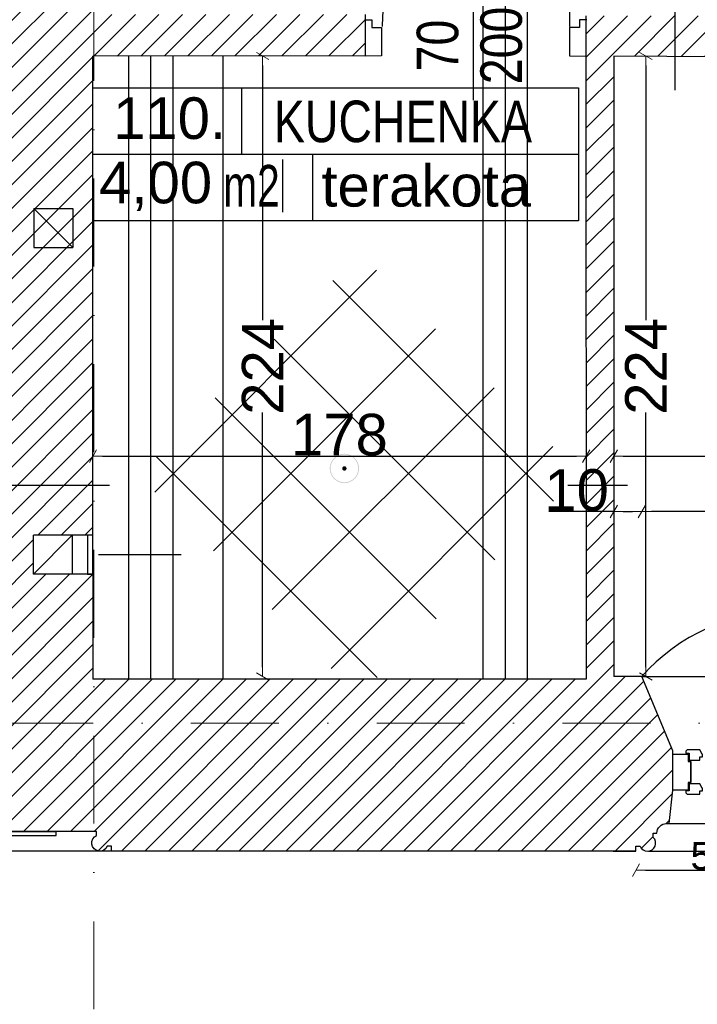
# Model space of a CAD drawing. Header units: millimetres. Extents: x 75999 to 132160, y -108895 to -89040.
# Tile 38 of 61: x 101700 to 104146, y -106036 to -102482. Entities that reach past the tile are written whole.
import ezdxf

# ---------------------------------------------------------------- set-up
doc = ezdxf.new("R2010")
doc.units = ezdxf.units.MM
doc.header["$MEASUREMENT"] = 0
doc.linetypes.add('Dot & Dashed', pattern=[670.277762, 317.5, -176.388889, 0, -176.388874])
for name, color, linetype in [('A-DRZWI', 7, 'Continuous'), ('A-OPISY-2', 7, 'Continuous'), ('A-OPISY-3', 7, 'Continuous'), ('A-WIDOK', 7, 'Continuous'), ('belki nad', 7, 'Continuous'), ('detalokna', 7, 'Continuous'), ('DIM MALY', 7, 'Continuous'), ('Drawing & Figure', 7, 'Continuous'), ('DRZWI', 7, 'Continuous'), ('Nowe_0', 7, 'Continuous'), ('Nowe_00 ZMIANY', 7, 'Continuous'), ('obwody#3', 7, 'Continuous'), ('OKNO_DETAL', 7, 'Continuous'), ('opisy inne', 7, 'Continuous'), ('OSIE', 7, 'Continuous'), ('POSADZKI', 7, 'Continuous'), ('SCIANY_KONSTR', 7, 'Continuous'), ('strop', 7, 'Continuous'), ('Structural - Bearing', 7, 'Continuous'), ('Structural - Grid', 7, 'Continuous'), ('WIDOK', 7, 'Continuous'), ('WYCIĄG', 7, 'Continuous')]:
    doc.layers.add(name, color=color, linetype=linetype)
doc.styles.add('STYL_AUTOMATYCZNY_1', font='arial.ttf')
doc.styles.add('STYL_AUTOMATYCZNY_2', font='arial.ttf')
doc.styles.add('STYL_AUTOMATYCZNY_4', font='arial.ttf', dxfattribs={"width": 0.8})
doc.styles.add('STYL_AUTOMATYCZNY_5', font='arial.ttf', dxfattribs={"width": 0.7})
doc.dimstyles.new('STYL_AUTOMATYCZNY__2', dxfattribs={"dimtxt": 100, "dimasz": 34.231941, "dimexe": 0.18, "dimexo": 0.0625, "dimgap": 0, "dimtad": 1, "dimtih": 1, "dimtoh": 1, "dimdec": 0, "dimlfac": 0.1, "dimzin": 0, "dimdsep": 46, "dimtxsty": 'STYL_AUTOMATYCZNY_2', "dimblk": 'ARROWHEAD_2', "dimblk1": 'ARROWHEAD_2', "dimblk2": 'ARROWHEAD_2', "dimcen": 0.09, "dimse1": 1, "dimse2": 1, "dimclrd": 5, "dimclre": 5, "dimclrt": 5, "dimadec": 0, "dimazin": 0, "dimtfac": 1, "dimtdec": 4, "dimtmove": 0, "dimatfit": 3, "dimfxl": 0, "dimtolj": 1, "dimtzin": 0, "dimarcsym": 0})
doc.dimstyles.new('STYL_AUTOMATYCZNY__3', dxfattribs={"dimtxt": 150, "dimasz": 34.231941, "dimexe": 0.18, "dimexo": 0.0625, "dimgap": 0, "dimtad": 1, "dimtih": 1, "dimtoh": 1, "dimdec": 0, "dimlfac": 0.1, "dimzin": 0, "dimdsep": 46, "dimtxsty": 'STYL_AUTOMATYCZNY_2', "dimblk": 'ARROWHEAD_2', "dimblk1": 'ARROWHEAD_2', "dimblk2": 'ARROWHEAD_2', "dimcen": 0.09, "dimse1": 1, "dimse2": 1, "dimclrd": 5, "dimclre": 5, "dimclrt": 1, "dimadec": 0, "dimazin": 0, "dimtfac": 1, "dimtdec": 4, "dimtmove": 0, "dimatfit": 3, "dimfxl": 0, "dimtolj": 1, "dimtzin": 0, "dimarcsym": 0})
doc.dimstyles.new('STYL_AUTOMATYCZNY__4', dxfattribs={"dimtxt": 150, "dimasz": 34.231941, "dimexe": 0.18, "dimexo": 0.0625, "dimgap": 0, "dimtad": 1, "dimdec": 0, "dimlfac": 0.1, "dimzin": 0, "dimdsep": 46, "dimtxsty": 'STYL_AUTOMATYCZNY_2', "dimblk": 'ARROWHEAD_2', "dimblk1": 'ARROWHEAD_2', "dimblk2": 'ARROWHEAD_2', "dimcen": 0.09, "dimse1": 1, "dimse2": 1, "dimclrd": 5, "dimclre": 5, "dimclrt": 1, "dimadec": 0, "dimazin": 0, "dimtfac": 1, "dimtdec": 4, "dimtmove": 0, "dimatfit": 3, "dimfxl": 0, "dimtolj": 1, "dimtzin": 0, "dimarcsym": 0})
doc.dimstyles.new('STYL_AUTOMATYCZNY__7', dxfattribs={"dimtxt": 0.18, "dimasz": 91.2, "dimexe": 0.18, "dimexo": 0.0625, "dimgap": 0, "dimtad": 0, "dimtih": 1, "dimtoh": 1, "dimdec": 4, "dimzin": 0, "dimdsep": 46, "dimcen": 0.09, "dimadec": 0, "dimazin": 0, "dimtfac": 1, "dimtdec": 4, "dimtmove": 0, "dimatfit": 3, "dimldrblk": 'ARROWHEAD_11', "dimfxl": 0, "dimtolj": 1, "dimtzin": 0, "dimarcsym": 0})

# ---------------------------------------------------------------- blocks, each defined once
blk = doc.blocks.new('ARROWHEAD_2')
at = {"color": 0, "linetype": 'Continuous', "lineweight": 0}
for p, q in [((0, 0), (-1, 0)), ((-0.38, -0.66), (0.38, 0.66))]:
    blk.add_line(p, q, dxfattribs=at)
blk = doc.blocks.new('*D15')
at = {"layer": 'Defpoints', "color": 0}
for p in [(103924.3, -105483.1), (104474.1, -105551.7), (104474.1, -105666.5)]:
    blk.add_point(p, dxfattribs=at)
at = {"layer": 'obwody#3', "color": 5, "lineweight": -2}
blk.add_line((103958.5, -105551.7), (104439.9, -105551.7), dxfattribs=at)
at = {"layer": 'obwody#3', "color": 5, "lineweight": -2, "xscale": 34.23194115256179, "yscale": 34.23194115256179, "zscale": 34.23194115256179, "rotation": 180}
blk.add_blockref('ARROWHEAD_2', (103924.3, -105551.7), dxfattribs=at)
at = {"layer": 'obwody#3', "color": 5, "lineweight": -2, "xscale": 34.23194115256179, "yscale": 34.23194115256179, "zscale": 34.23194115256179}
blk.add_blockref('ARROWHEAD_2', (104474.1, -105551.7), dxfattribs=at)
at = {"layer": 'obwody#3', "color": 5, "insert": (104199, -105500.8), "char_height": 100, "attachment_point": 5, "style": 'STYL_AUTOMATYCZNY_2'}
blk.add_mtext('\\A1;55', dxfattribs=at)
blk = doc.blocks.new('*D77')
at = {"layer": 'Defpoints', "color": 0}
for p in [(103844.1, -102612.9), (103844.1, -104852.9), (103960.1, -104852.9)]:
    blk.add_point(p, dxfattribs=at)
at = {"layer": 'DIM MALY', "color": 5, "lineweight": -2}
for p, q in [((103960.1, -102647.1), (103960.1, -103566.6)), ((103960.1, -104818.6), (103960.1, -103899.9))]:
    blk.add_line(p, q, dxfattribs=at)
at = {"layer": 'DIM MALY', "color": 5, "lineweight": -2, "xscale": 34.23194115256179, "yscale": 34.23194115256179, "zscale": 34.23194115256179}
for p, rotation in [((103960.1, -102612.9), 90), ((103960.1, -104852.9), 270)]:
    blk.add_blockref('ARROWHEAD_2', p, dxfattribs=dict(at, rotation=rotation))
at = {"layer": 'DIM MALY', "color": 1, "insert": (103960.1, -103733.2), "char_height": 150, "attachment_point": 5, "rotation": 90, "style": 'STYL_AUTOMATYCZNY_2'}
blk.add_mtext('\\A1;224', dxfattribs=at)
blk = doc.blocks.new('*D209')
at = {"layer": 'Defpoints', "color": 0}
for p in [(103945.6, -104257.2), (103844.1, -104800.1), (103945.6, -104800.1)]:
    blk.add_point(p, dxfattribs=at)
at = {"layer": 'DIM MALY', "color": 5, "lineweight": -2}
for p, q in [((103809.9, -104257.2), (103609.6, -104257.2)), ((103844.1, -104257.2), (103809.9, -104257.2)), ((103878.3, -104257.2), (103911.4, -104257.2))]:
    blk.add_line(p, q, dxfattribs=at)
at = {"layer": 'DIM MALY', "color": 5, "lineweight": -2, "xscale": 34.23194115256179, "yscale": 34.23194115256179, "zscale": 34.23194115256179, "rotation": 180}
blk.add_blockref('ARROWHEAD_2', (103844.1, -104257.2), dxfattribs=at)
at = {"layer": 'DIM MALY', "color": 5, "lineweight": -2, "xscale": 34.23194115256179, "yscale": 34.23194115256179, "zscale": 34.23194115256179}
blk.add_blockref('ARROWHEAD_2', (103945.6, -104257.2), dxfattribs=at)
at = {"layer": 'DIM MALY', "color": 1, "insert": (103709.8, -104180.6), "char_height": 150, "attachment_point": 5, "style": 'STYL_AUTOMATYCZNY_2'}
blk.add_mtext('\\A1;10', dxfattribs=at)
blk = doc.blocks.new('*D226')
at = {"layer": 'Defpoints', "color": 0}
for p in [(106795.2, -104057.2), (106795.2, -104782.4), (103844.1, -104802.4)]:
    blk.add_point(p, dxfattribs=at)
at = {"layer": 'DIM MALY', "color": 5, "lineweight": -2}
blk.add_line((103878.3, -104057.2), (106761, -104057.2), dxfattribs=at)
at = {"layer": 'DIM MALY', "color": 5, "lineweight": -2, "xscale": 34.23194115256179, "yscale": 34.23194115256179, "zscale": 34.23194115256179, "rotation": 180}
blk.add_blockref('ARROWHEAD_2', (103844.1, -104057.2), dxfattribs=at)
at = {"layer": 'DIM MALY', "color": 5, "lineweight": -2, "xscale": 34.23194115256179, "yscale": 34.23194115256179, "zscale": 34.23194115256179}
blk.add_blockref('ARROWHEAD_2', (106795.2, -104057.2), dxfattribs=at)
at = {"layer": 'DIM MALY', "color": 1, "insert": (105319.3, -103980.6), "char_height": 150, "attachment_point": 5, "style": 'STYL_AUTOMATYCZNY_2'}
blk.add_mtext('\\A1;295', dxfattribs=at)
blk = doc.blocks.new('*D303')
at = {"layer": 'Defpoints', "color": 0}
for p in [(103945.6, -104257.2), (103945.6, -104530.1), (104994.1, -104516.4)]:
    blk.add_point(p, dxfattribs=at)
at = {"layer": 'DIM MALY', "color": 5, "lineweight": -2}
blk.add_line((104959.9, -104257.2), (103979.8, -104257.2), dxfattribs=at)
at = {"layer": 'DIM MALY', "color": 5, "lineweight": -2, "xscale": 34.23194115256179, "yscale": 34.23194115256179, "zscale": 34.23194115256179, "rotation": 180}
blk.add_blockref('ARROWHEAD_2', (103945.6, -104257.2), dxfattribs=at)
at = {"layer": 'DIM MALY', "color": 5, "lineweight": -2, "xscale": 34.23194115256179, "yscale": 34.23194115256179, "zscale": 34.23194115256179}
blk.add_blockref('ARROWHEAD_2', (104994.1, -104257.2), dxfattribs=at)
at = {"layer": 'DIM MALY', "color": 1, "insert": (104469.5, -104180.6), "char_height": 150, "attachment_point": 5, "style": 'STYL_AUTOMATYCZNY_2'}
blk.add_mtext('\\A1;105', dxfattribs=at)
blk = doc.blocks.new('*D330')
at = {"layer": 'Defpoints', "color": 0}
for p in [(103744.1, -104057.2), (101964.1, -104833.6), (103744.1, -104832.4)]:
    blk.add_point(p, dxfattribs=at)
at = {"layer": 'DIM MALY', "color": 5, "lineweight": -2}
blk.add_line((101998.3, -104057.2), (103709.9, -104057.2), dxfattribs=at)
at = {"layer": 'DIM MALY', "color": 5, "lineweight": -2, "xscale": 34.23194115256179, "yscale": 34.23194115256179, "zscale": 34.23194115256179, "rotation": 180}
blk.add_blockref('ARROWHEAD_2', (101964.1, -104057.2), dxfattribs=at)
at = {"layer": 'DIM MALY', "color": 5, "lineweight": -2, "xscale": 34.23194115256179, "yscale": 34.23194115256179, "zscale": 34.23194115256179}
blk.add_blockref('ARROWHEAD_2', (103744.1, -104057.2), dxfattribs=at)
at = {"layer": 'DIM MALY', "color": 1, "insert": (102853.7, -103980.6), "char_height": 150, "attachment_point": 5, "style": 'STYL_AUTOMATYCZNY_2'}
blk.add_mtext('\\A1;178', dxfattribs=at)
blk = doc.blocks.new('*D331')
at = {"layer": 'Defpoints', "color": 0}
for p in [(102460.7, -102612.9), (102460.7, -104852.9), (102576.7, -104852.9)]:
    blk.add_point(p, dxfattribs=at)
at = {"layer": 'DIM MALY', "color": 5, "lineweight": -2}
for p, q in [((102576.7, -102647.1), (102576.7, -103566.6)), ((102576.7, -104818.6), (102576.7, -103899.9))]:
    blk.add_line(p, q, dxfattribs=at)
at = {"layer": 'DIM MALY', "color": 5, "lineweight": -2, "xscale": 34.23194115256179, "yscale": 34.23194115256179, "zscale": 34.23194115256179}
for p, rotation in [((102576.7, -102612.9), 90), ((102576.7, -104852.9), 270)]:
    blk.add_blockref('ARROWHEAD_2', p, dxfattribs=dict(at, rotation=rotation))
at = {"layer": 'DIM MALY', "color": 1, "insert": (102576.7, -103733.2), "char_height": 150, "attachment_point": 5, "rotation": 90, "style": 'STYL_AUTOMATYCZNY_2'}
blk.add_mtext('\\A1;224', dxfattribs=at)
blk = doc.blocks.new('*D374')
at = {"layer": 'Defpoints', "color": 0}
for p in [(87564.1, -105009.4), (118544.1, -105413.4), (118544.1, -106621.5)]:
    blk.add_point(p, dxfattribs=at)
at = {"layer": 'DIM MALY', "color": 5, "lineweight": -2}
blk.add_line((87598.4, -106621.5), (118509.9, -106621.5), dxfattribs=at)
at = {"layer": 'DIM MALY', "color": 5, "lineweight": -2, "xscale": 34.23194115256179, "yscale": 34.23194115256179, "zscale": 34.23194115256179, "rotation": 180}
blk.add_blockref('ARROWHEAD_2', (87564.1, -106621.5), dxfattribs=at)
at = {"layer": 'DIM MALY', "color": 5, "lineweight": -2, "xscale": 34.23194115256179, "yscale": 34.23194115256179, "zscale": 34.23194115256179}
blk.add_blockref('ARROWHEAD_2', (118544.1, -106621.5), dxfattribs=at)
at = {"layer": 'DIM MALY', "color": 1, "insert": (103054.1, -106544.9), "char_height": 150, "attachment_point": 5, "style": 'STYL_AUTOMATYCZNY_2'}
blk.add_mtext('\\A1;3098', dxfattribs=at)
blk = doc.blocks.new('ARROWHEAD_11')
at = {"color": 0, "linetype": 'Continuous', "lineweight": 0}
blk.add_line((0, 0), (-1, 0), dxfattribs=at)
at = {"color": 0, "linetype": 'Continuous', "lineweight": 0, "const_width": 0.25, "flags": 128}
blk.add_lwpolyline([(-0.125, 0, 1), (0.125, 0, 1)], format="xyb", close=True, dxfattribs=at)

msp = doc.modelspace()

# ---------------------------------------------------------------- hatches: boundary and pattern name
at = {"layer": 'Drawing & Figure'}
h = msp.add_hatch(dxfattribs=at)
h.set_pattern_fill('Common_Brick_0001', color=256, style=0, pattern_type=2)
h.set_pattern_definition([(45, (0, 0), (-42.426407, 42.426407), [])])
h.paths.add_polyline_path([(99004.1, -105130.5), (99004.1, -105133.1), (99004.1, -105263.1), (99017.4, -105383.1), (99026.9, -105383.1, -0.383982), (99062.4, -105418.4), (99074.8, -105418.4), (99074.8, -105433.4, 1.205804), (99122.6, -105465.6), (99137.4, -105465.6), (99137.4, -105483.1), (99204.1, -105483.1), (100947.8, -105483.1), (101030.5, -105483.1), (101030.5, -105465.6), (101045.3, -105465.6, 0.263086), (101068.2, -105483.1), (101076.2, -105483.1, 0.761796), (101083.7, -105427), (101083.7, -105412.2), (101530.5, -105412.2), (101977.3, -105412.2), (101977.3, -105427, 0.761796), (101984.8, -105483.1), (101992.7, -105483.1, 0.263086), (102015.7, -105465.6), (102030.5, -105465.6), (102030.5, -105483.1), (102113.1, -105483.1), (103924.3, -105483.1), (103924.3, -105465.7), (103939, -105465.7, 1.205804), (103986.9, -105433.5), (103986.9, -105418.5), (103999.2, -105418.5, -0.383982), (104034.7, -105383.1), (104044.2, -105383.1), (104057.6, -105263.1), (104057.6, -105133.1), (104057.6, -105120.6), (103945.6, -104852.9), (103944.9, -104852.9), (103844.1, -104852.9), (103844.1, -104162.2), (103844.1, -102612.9), (104065.1, -102614.3), (104741.9, -102618.9), (104741.9, -102618.7), (106171.9, -102627.6), (106171.9, -102628.6), (106251.9, -102629.2), (106251.9, -102618.7), (106370.4, -102462.9), (104954.1, -102462.9), (104954.1, -102402.3), (104954.2, -102162.3), (104954.2, -101922.3), (104954.2, -101876.9), (104954.2, -101286.9), (104954.2, -101086.9), (104954.2, -100540.3), (105004.2, -100540.6), (105004.6, -100517.3), (105003.8, -100516.6), (105001.4, -100099.6), (105011.2, -100099.6), (104997.1, -99971.2), (104808.8, -99969.9), (104807.5, -100169.9), (104600.5, -100168.5), (104107.5, -100165.1), (104108.8, -99965.1), (103861, -99963.2), (103861, -100145.9), (103873.8, -100532.8), (104843.4, -100540.6), (104843.4, -101086.9), (104843.4, -101286.9), (104843.4, -101876.9), (104843.5, -102467.9), (104065.1, -102467.9), (103743.6, -102467.9), (103743.6, -102482.8), (103746.4, -102482.8), (103744.1, -102612.9), (103743.7, -102612.9), (103744, -104162.2), (103744.1, -104862.9), (101964.1, -104862.9), (101964.1, -104482.9), (101889.3, -104482.9), (101749.6, -104482.9), (101749.6, -104482.7), (101749.3, -104342.9), (101963.9, -104342.9), (101963.9, -104162.2), (101963.9, -102612.9), (102946.5, -102612.8), (102946.5, -102462.9), (102251.9, -102462.9), (102171.9, -102462.9), (102091.9, -102462.9), (101974.1, -102462.9), (101974.1, -102205.7), (101974.1, -102162.9), (101834.1, -102162.9), (101667.5, -102152.9), (101623.3, -104162.2), (101612.3, -104662.9), (101607.5, -104882.9), (99117.5, -104882.9)])
at = {"layer": 'Nowe_0'}
h = msp.add_hatch(color=256, dxfattribs=at)
h.paths.add_polyline_path([(102818.7, -104101.8, 1), (102924.7, -104101.8, 1)])
h.paths.add_polyline_path([(102921.7, -104101.8, -1), (102821.7, -104101.8, -1)], flags=0)
msp.add_hatch(color=256, dxfattribs=at).paths.add_polyline_path([(102879.7, -104101.8, 1), (102863.7, -104101.8, 1)])

# ---------------------------------------------------------------- linework, layer by layer
at = {"layer": 'A-DRZWI'}
msp.add_line((103336.5, -102279.9), (103336.5, -102772.9), dxfattribs=at)
msp.add_lwpolyline([(103685.8, -102506.4), (103685.8, -101827.8, 0.413892), (103007.9, -102506.4)], format="xyb", dxfattribs=at)
at = {"layer": 'A-OPISY-3'}
for p, q in [((102500, -102727.6), (102500, -102967.6)), ((101963.9, -102967.6), (103716.6, -102967.6)), ((102756.8, -102967.6), (102756.8, -103207.6)), ((102648.1, -102986.4), (102648.1, -103176.3))]:
    msp.add_line(p, q, dxfattribs=at)
msp.add_lwpolyline([(101963.9, -103207.6), (101963.9, -102727.6), (103716.6, -102727.6), (103716.6, -103207.6)], close=True, dxfattribs=at)
at = {"layer": 'A-WIDOK'}
for p, q in [((101751.2, -103163.6), (101891.2, -103303.6)), ((101749.3, -104482.9), (101889.3, -104342.9)), ((101889.3, -104342.9), (101889.3, -104482.9))]:
    msp.add_line(p, q, dxfattribs=at)
at = {"layer": 'belki nad'}
for p, q in [((103371.9, -100523.3), (103371.9, -104862.9)), ((103531.9, -100523.3), (103531.9, -104862.9)), ((102091.9, -102612.9), (102091.9, -104862.9)), ((102251.9, -102612.9), (102251.9, -104862.9))]:
    msp.add_line(p, q, dxfattribs=at)
at = {"layer": 'detalokna'}
for p, q in [((104044.2, -105383.1), (104904, -105383.1)), ((103969.7, -105483.6), (104973.8, -105483.6))]:
    msp.add_line(p, q, dxfattribs=at)
msp.add_lwpolyline([(104122.1, -105236.1), (104122.1, -105159.1), (104122.1, -105236.1), (104112.1, -105236.1), (104112.1, -105263.1), (104057.6, -105263.1), (104057.6, -105133.1), (104112.1, -105133.1), (104112.1, -105159.1), (104122.1, -105159.1)], dxfattribs=at)
at = {"layer": 'DIM MALY'}
for p, q in [((104065.1, -102373.7), (104065.1, -102736.8)), ((101432.5, -104162.2), (102023.5, -104162.2)), ((103678.7, -104162.2), (103893.7, -104162.2))]:
    msp.add_line(p, q, dxfattribs=at)
at = {"layer": 'DRZWI'}
for points in [[(102944.2, -102482.8), (102970.8, -102482.8), (102970.8, -102509.9), (103006, -102509.9), (103006, -102612.8), (102946.5, -102612.9)], [(103746.4, -102482.8), (103719.8, -102482.8), (103719.8, -102509.9), (103684.6, -102509.9), (103684.6, -102612.8), (103744.1, -102612.9)]]:
    msp.add_lwpolyline(points, dxfattribs=at)
at = {"layer": 'OKNO_DETAL'}
msp.add_line((102030.5, -105483.1), (101030.5, -105483.1), dxfattribs=at)
for points in [[(104112.1, -105117.4, 0.414214), (104104.1, -105125.4), (104104.1, -105129.4), (104116.1, -105129.4), (104116.1, -105155.4), (104155.1, -105155.4), (104155.1, -105143.4), (104164.1, -105143.4), (104164.1, -105133.4), (104163.1, -105133.4), (104154.3, -105117.4)], [(104130.3, -105239.9), (104116.1, -105239.9), (104116.1, -105265.9), (104104.1, -105265.9), (104104.1, -105269.9, 0.414214), (104112.1, -105277.9), (104130.3, -105277.9), (104155.1, -105277.9), (104155.1, -105265.9), (104164.1, -105265.9), (104164.1, -105255.9), (104163.1, -105255.9), (104154.3, -105239.9)]]:
    msp.add_lwpolyline(points, format="xyb", close=True, dxfattribs=at)
at = {"layer": 'OSIE'}
for p, q in [((103451.9, -100522.8), (103451.9, -104862.9)), ((102171.9, -102612.9), (102171.9, -104862.9))]:
    msp.add_line(p, q, dxfattribs=at)
at = {"layer": 'POSADZKI'}
for p, q in [((102187.2, -104187.3), (102988.2, -103386.2)), ((102830, -103423), (103626.8, -104219.8)), ((102399.3, -104399.4), (103200.3, -103598.3)), ((102617.9, -103635.2), (103414.7, -104432)), ((102611.4, -104611.5), (103412.5, -103810.5)), ((102405.7, -103847.3), (103202.5, -104644.1)), ((102823.6, -104823.7), (103624.6, -104022.6)), ((102193.6, -104059.4), (102990.4, -104856.2))]:
    msp.add_line(p, q, dxfattribs=at)
at = {"layer": 'SCIANY_KONSTR'}
for p, q in [((101751.2, -103163.6), (101751.2, -103303.6)), ((101751.2, -103163.6), (101891.2, -103163.6)), ((101891.2, -103163.6), (101891.2, -103303.6)), ((101751.2, -103303.6), (101891.2, -103303.6)), ((101963.9, -104342.9), (101749.3, -104342.9)), ((101963.9, -104342.9), (101749.3, -104342.9)), ((101749.6, -104482.9), (101749.3, -104342.9)), ((101964.1, -104482.9), (101749.6, -104482.9))]:
    msp.add_line(p, q, dxfattribs=at)
at = {"layer": 'strop'}
msp.add_arc((104469.5, -105319.4), 702.1, 41.6498, 138.3502, dxfattribs=at)
at = {"layer": 'Structural - Bearing'}
for p, q in [((102946.5, -102462.8), (102946.5, -102612.8)), ((103743.6, -102467.9), (103744.1, -104862.9)), ((102946.5, -102612.8), (101963.9, -102612.9)), ((101963.9, -104342.9), (101963.9, -102612.9)), ((103844.1, -102612.9), (103844.1, -104852.9)), ((106795.2, -102632.9), (103844.1, -102612.9)), ((101964.1, -104482.9), (101964.1, -104862.9)), ((103945.6, -104852.9), (103844.1, -104852.9)), ((104057.6, -105120.6), (103945.6, -104852.9)), ((103744.1, -104862.9), (101964.1, -104862.9)), ((103924.3, -105483.1), (102113.1, -105483.1))]:
    msp.add_line(p, q, dxfattribs=at)
for points in [[(103841.6, -105483.1), (103924.3, -105483.1), (103924.3, -105465.7), (103939, -105465.7, 1.205804), (103986.9, -105433.5), (103986.9, -105418.5), (103999.2, -105418.5, -0.383982), (104034.7, -105383.1), (104044.2, -105383.1), (104057.6, -105263.1), (104057.6, -105120.6)], [(102113.1, -105483.1), (102030.5, -105483.1), (102030.5, -105465.6), (102015.7, -105465.6, -1.478383), (101977.3, -105427), (101977.3, -105412.2), (101530.5, -105412.2)]]:
    msp.add_lwpolyline(points, format="xyb", dxfattribs=at)
msp.add_lwpolyline([(101831.8, -105413.2), (101227, -105413.2), (101227, -105426.4), (101831.8, -105426.4)], close=True, dxfattribs=at)
at = {"layer": 'Structural - Grid', "linetype": 'Dot & Dashed', "lineweight": 15}
for p, q in [((101967.3, -107395.1), (101967.3, -90539.7)), ((118724.5, -105021.8), (80780, -105021.8))]:
    msp.add_line(p, q, dxfattribs=at)
at = {"layer": 'WIDOK'}
for p, q in [((102433.9, -104862.9), (102433.9, -102612.9)), ((103944.9, -104852.9), (104994.1, -104852.9))]:
    msp.add_line(p, q, dxfattribs=at)
at = {"layer": 'WYCIĄG'}
msp.add_lwpolyline([(101963.9, -104342.9), (101943.9, -104342.9), (101943.9, -104482.9), (101963.9, -104482.9)], close=True, dxfattribs=at)
msp.add_lwpolyline([(101984.6, -104412.9), (102135.2, -104412.9), (102283, -104412.9)], dxfattribs=at)

# ---------------------------------------------------------------- texts
at = {"layer": 'A-OPISY-2', "char_height": 150}
for s, insert, attachment_point, style in [('\\A1;{\\pql;\\fArial|b0|i0|c238|p0;\\W1.000000;110.}', (102036.8, -102914.4), 7, 'STYL_AUTOMATYCZNY_1'), ('\\A1;{\\pql;\\fArial|b0|i0|c238|p0;\\W0.800000;KUCHENKA}', (102617.4, -102926.1), 7, 'STYL_AUTOMATYCZNY_4'), ('\\A1;{\\pqr;\\fArial|b0|i0|c238|p0;\\W0.700000;m2}', (102638.3, -103006.2), 3, 'STYL_AUTOMATYCZNY_5'), ('\\A1;{\\pql;\\fArial|b0|i0|c238|p0;\\W1.000000;terakota}', (102788.6, -103158.6), 7, 'STYL_AUTOMATYCZNY_1'), ('\\A1;{\\pql;\\fArial|b0|i0|c238|p0;\\W1.000000;4,00}', (101986.5, -103172.5), 7, 'STYL_AUTOMATYCZNY_1')]:
    msp.add_mtext(s, dxfattribs=dict(at, insert=insert, attachment_point=attachment_point, style=style))
at = {"layer": 'opisy inne', "char_height": 150, "attachment_point": 5, "rotation": 90, "style": 'STYL_AUTOMATYCZNY_4'}
for s, insert in [('\\A1;{\\pqc;\\fArial|b0|i0|c238|p0;\\W0.800000;200}', (103438.6, -102575)), ('\\A1;{\\pqc;\\fArial|b0|i0|c238|p0;\\W0.800000;70}', (103208.8, -102575))]:
    msp.add_mtext(s, dxfattribs=dict(at, insert=insert))

# ---------------------------------------------------------------- dimensions: what is measured, and where the dimension line sits
at = {"layer": 'DIM MALY'}
for base, p1, p2, picture, middle in [((102576.7, -104852.9), (102460.7, -102612.9), (102460.7, -104852.9), '*D331', (102576.7, -103733.2)), ((103960.1, -104852.9), (103844.1, -102612.9), (103844.1, -104852.9), '*D77', (103960.1, -103733.2))]:
    dim = msp.add_linear_dim(base=base, p1=p1, p2=p2, angle=270, dimstyle='STYL_AUTOMATYCZNY__4', dxfattribs=at)
    dim.commit()
    dim.dimension.update_dxf_attribs({"geometry": picture, "text_midpoint": middle, "dimtype": 160, "text_rotation": 90})
for base, p1, p2, picture, middle in [((103744.1, -104057.2), (101964.1, -104833.6), (103744.1, -104832.4), '*D330', (102853.7, -104057.2)), ((106795.2, -104057.2), (103844.1, -104802.4), (106795.2, -104782.4), '*D226', (105319.3, -104057.2)), ((103945.6, -104257.2), (103844.1, -104800.1), (103945.6, -104800.1), '*D209', (103709.8, -104257.2)), ((118544.1, -106621.5), (87564.1, -105009.4), (118544.1, -105413.4), '*D374', (103054.1, -106621.5))]:
    dim = msp.add_linear_dim(base=base, p1=p1, p2=p2, dimstyle='STYL_AUTOMATYCZNY__3', dxfattribs=at)
    dim.commit()
    dim.dimension.update_dxf_attribs({"geometry": picture, "text_midpoint": middle, "dimtype": 160})
dim = msp.add_linear_dim(base=(103945.6, -104257.2), p1=(104994.1, -104516.4), p2=(103945.6, -104530.1), angle=180, dimstyle='STYL_AUTOMATYCZNY__3', dxfattribs=at)
dim.commit()
dim.dimension.update_dxf_attribs({"geometry": '*D303', "text_midpoint": (104469.5, -104257.2), "dimtype": 160})
at = {"layer": 'obwody#3'}
dim = msp.add_linear_dim(base=(104474.1, -105551.7), p1=(103924.3, -105483.1), p2=(104474.1, -105666.5), dimstyle='STYL_AUTOMATYCZNY__2', dxfattribs=at)
dim.commit()
dim.dimension.update_dxf_attribs({"geometry": '*D15', "text_midpoint": (104199, -105551.7), "dimtype": 160})

# ---------------------------------------------------------------- leaders
at = {"layer": 'Nowe_00 ZMIANY', "annotation_type": 0, "has_hookline": 1, "hookline_direction": 0, "text_width": 5247.5}
msp.add_leader([(99369.4, -104882.9), (99369.4, -107176.8), (99650.2, -107153.9)], dimstyle='STYL_AUTOMATYCZNY__7', dxfattribs=at)

doc.saveas('drawing.dxf')
